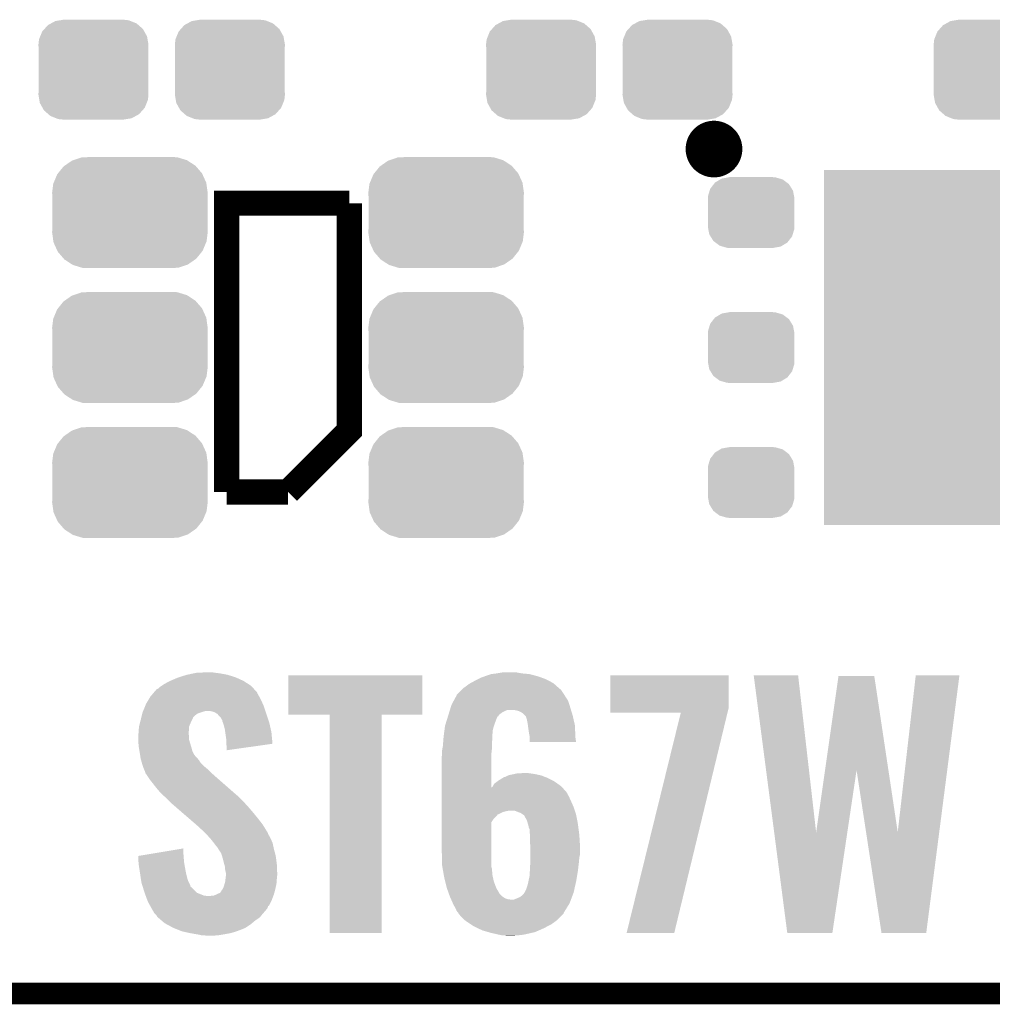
# Model space of a CAD drawing. Extents: x -0.05 to 0.95, y -0.15 to 1.37.
# Tile 2 of 28: x 0.2 to 0.47, y -0.15 to 0.12. Entities that reach past the tile are written whole.
import ezdxf

# ---------------------------------------------------------------- set-up
doc = ezdxf.new("R2010")
doc.units = 0
doc.layers.get('0').update_dxf_attribs({"linetype": 'CONTINUOUS'})
for name, color, linetype in [('ST67W_CLICK_V101_GKO', 5, 'CONTINUOUS'), ('ST67W_CLICK_V101_GTO', 14, 'CONTINUOUS'), ('ST67W_CLICK_V101_GTS', 12, 'CONTINUOUS')]:
    doc.layers.add(name, color=color, linetype=linetype)

# ---------------------------------------------------------------- blocks, each defined once
blk = doc.blocks.new('RECTANGLE_42')
blk.add_solid([(0.0315, 0.0492), (0.0315, -0.0492), (-0.0315, 0.0492), (-0.0315, -0.0492)])
blk = doc.blocks.new('CUSTOM_68')
for points in [[(-0.01809, 0.01298), (-0.01608, 0.01438), (0.01816, 0.01298), (0.01601, 0.01438)], [(-0.01608, 0.01438), (-0.01568, 0.01452), (0.01601, 0.01438), (0.0158, 0.01452)], [(-0.01568, 0.01452), (-0.01342, 0.01528), (0.0158, 0.01452), (0.01328, 0.01528)], [(-0.01342, 0.01528), (-0.01215, 0.01534), (0.01328, 0.01528), (0.0131, 0.01534)], [(-0.01215, 0.01534), (-0.0106, 0.0154), (0.0131, 0.01534), (0.0106, 0.0154)], [(-0.01994, 0.01085), (-0.01839, 0.01277), (0.01999, 0.01085), (0.01834, 0.01277)], [(-0.01839, 0.01277), (-0.01809, 0.01298), (0.01834, 0.01277), (0.01816, 0.01298)], [(-0.02124, 0.00798), (-0.02111, 0.00829), (0.0212, 0.00798), (0.02115, 0.00829)], [(-0.02111, 0.00829), (-0.02015, 0.01058), (0.02115, 0.00829), (0.02011, 0.01058)], [(-0.02015, 0.01058), (-0.01994, 0.01085), (0.02011, 0.01058), (0.01999, 0.01085)], [(-0.02155, 0.0055), (-0.02124, 0.00798), (0.02155, 0.0055), (0.0212, 0.00798)], [(-0.0215, 0.0045), (-0.02155, 0.0055), (0.0215, 0.0045), (0.02155, 0.0055)], [(-0.0215, -0.0045), (-0.0215, 0.0045), (0.0215, -0.0045), (0.0215, 0.0045)], [(-0.02155, -0.0055), (-0.0215, -0.0045), (0.02155, -0.0055), (0.0215, -0.0045)], [(-0.0212, -0.00798), (-0.02155, -0.0055), (0.02124, -0.00798), (0.02155, -0.0055)], [(-0.02115, -0.00829), (-0.0212, -0.00798), (0.02111, -0.00829), (0.02124, -0.00798)], [(-0.02011, -0.01058), (-0.02115, -0.00829), (0.02015, -0.01058), (0.02111, -0.00829)], [(-0.01999, -0.01085), (-0.02011, -0.01058), (0.01994, -0.01085), (0.02015, -0.01058)], [(-0.01834, -0.01277), (-0.01999, -0.01085), (0.01839, -0.01277), (0.01994, -0.01085)], [(-0.01816, -0.01298), (-0.01834, -0.01277), (0.01809, -0.01298), (0.01839, -0.01277)], [(-0.01601, -0.01438), (-0.01816, -0.01298), (0.01608, -0.01438), (0.01809, -0.01298)], [(-0.0158, -0.01452), (-0.01601, -0.01438), (0.01567, -0.01452), (0.01608, -0.01438)], [(-0.01328, -0.01528), (-0.0158, -0.01452), (0.01342, -0.01528), (0.01567, -0.01452)], [(-0.01311, -0.01534), (-0.01328, -0.01528), (0.01215, -0.01534), (0.01342, -0.01528)], [(-0.0106, -0.0154), (-0.01311, -0.01534), (0.0106, -0.0154), (0.01215, -0.01534)]]:
    blk.add_solid(points)
blk = doc.blocks.new('CUSTOM_69')
for points in [[(-0.01036, 0.00787), (-0.01003, 0.0083), (0.01047, 0.00787), (0.0099, 0.0083)], [(-0.01003, 0.0083), (-0.00858, 0.00917), (0.0099, 0.0083), (0.00874, 0.00917)], [(-0.00858, 0.00917), (-0.00818, 0.00942), (0.00874, 0.00917), (0.00789, 0.00942)], [(-0.00818, 0.00942), (-0.0062, 0.00977), (0.00789, 0.00942), (0.00666, 0.00977)], [(-0.0062, 0.00977), (-0.00605, 0.0098), (0.00666, 0.00977), (0.00605, 0.0098)], [(-0.00605, 0.0098), (-0.00605, 0.00985), (0.00605, 0.0098), (0.00605, 0.00985)], [(-0.01197, 0.00451), (-0.01152, 0.00603), (0.01189, 0.00451), (0.0116, 0.00603)], [(-0.01152, 0.00603), (-0.01135, 0.00659), (0.0116, 0.00603), (0.01126, 0.00659)], [(-0.01135, 0.00659), (-0.01036, 0.00787), (0.01126, 0.00659), (0.01047, 0.00787)], [(-0.012, 0.0039), (-0.01197, 0.00451), (0.012, 0.0039), (0.01189, 0.00451)], [(-0.01195, 0.00313), (-0.012, 0.0039), (0.01195, 0.00313), (0.012, 0.0039)], [(-0.01195, -0.00313), (-0.01195, 0.00313), (0.01195, -0.00313), (0.01195, 0.00313)], [(-0.012, -0.0039), (-0.01195, -0.00313), (0.012, -0.0039), (0.01195, -0.00313)], [(-0.01189, -0.00451), (-0.012, -0.0039), (0.01197, -0.00451), (0.012, -0.0039)], [(-0.0116, -0.00603), (-0.01189, -0.00451), (0.01152, -0.00603), (0.01197, -0.00451)], [(-0.01126, -0.00659), (-0.0116, -0.00603), (0.01135, -0.00659), (0.01152, -0.00603)], [(-0.01047, -0.00787), (-0.01126, -0.00659), (0.01036, -0.00787), (0.01135, -0.00659)], [(-0.0099, -0.0083), (-0.01047, -0.00787), (0.01003, -0.0083), (0.01036, -0.00787)], [(-0.00874, -0.00917), (-0.0099, -0.0083), (0.00858, -0.00917), (0.01003, -0.0083)], [(-0.00789, -0.00942), (-0.00874, -0.00917), (0.00818, -0.00942), (0.00858, -0.00917)], [(-0.00666, -0.00977), (-0.00789, -0.00942), (0.0062, -0.00977), (0.00818, -0.00942)], [(-0.00605, -0.0098), (-0.00666, -0.00977), (0.00605, -0.0098), (0.0062, -0.00977)], [(-0.00605, -0.00985), (-0.00605, -0.0098), (0.00605, -0.00985), (0.00605, -0.0098)]]:
    blk.add_solid(points)
blk = doc.blocks.new('CUSTOM_70')
for points in [[(-0.01057, 0.01347), (-0.0092, 0.01369), (0.01032, 0.01347), (0.00976, 0.01369)], [(-0.0092, 0.01369), (-0.00825, 0.01385), (0.00976, 0.01369), (0.00825, 0.01385)], [(-0.01419, 0.01059), (-0.01358, 0.01127), (0.01409, 0.01059), (0.01371, 0.01127)], [(-0.01358, 0.01127), (-0.01263, 0.01234), (0.01371, 0.01127), (0.01249, 0.01234)], [(-0.01263, 0.01234), (-0.01175, 0.01282), (0.01249, 0.01234), (0.01194, 0.01282)], [(-0.01175, 0.01282), (-0.01057, 0.01347), (0.01194, 0.01282), (0.01032, 0.01347)], [(-0.01525, 0.0069), (-0.01508, 0.00841), (0.01525, 0.0069), (0.01499, 0.00841)], [(-0.01508, 0.00841), (-0.01475, 0.00922), (0.01499, 0.00841), (0.01485, 0.00922)], [(-0.01475, 0.00922), (-0.01419, 0.01059), (0.01485, 0.00922), (0.01409, 0.01059)], [(-0.0152, 0.00607), (-0.01525, 0.0069), (0.0152, 0.00607), (0.01525, 0.0069)], [(-0.0152, -0.00607), (-0.0152, 0.00607), (0.0152, -0.00607), (0.0152, 0.00607)], [(-0.01525, -0.0069), (-0.0152, -0.00607), (0.01525, -0.0069), (0.0152, -0.00607)], [(-0.01499, -0.00841), (-0.01525, -0.0069), (0.01508, -0.00841), (0.01525, -0.0069)], [(-0.01485, -0.00922), (-0.01499, -0.00841), (0.01475, -0.00922), (0.01508, -0.00841)], [(-0.01409, -0.01059), (-0.01485, -0.00922), (0.01419, -0.01059), (0.01475, -0.00922)], [(-0.01371, -0.01127), (-0.01409, -0.01059), (0.01358, -0.01127), (0.01419, -0.01059)], [(-0.01249, -0.01234), (-0.01371, -0.01127), (0.01263, -0.01234), (0.01358, -0.01127)], [(-0.01194, -0.01282), (-0.01249, -0.01234), (0.01175, -0.01282), (0.01263, -0.01234)], [(-0.01032, -0.01347), (-0.01194, -0.01282), (0.01057, -0.01347), (0.01175, -0.01282)], [(-0.00976, -0.01369), (-0.01032, -0.01347), (0.0092, -0.01369), (0.01057, -0.01347)], [(-0.00825, -0.01385), (-0.00976, -0.01369), (0.00825, -0.01385), (0.0092, -0.01369)]]:
    blk.add_solid(points)

msp = doc.modelspace()

# ---------------------------------------------------------------- linework, layer by layer
at = {"layer": 'ST67W_CLICK_V101_GKO', "const_width": 0.006}
msp.add_lwpolyline([(-0.05, -0.15), (0.85, -0.15)], dxfattribs=at)
at = {"layer": 'ST67W_CLICK_V101_GTO', "const_width": 0.0079}
msp.add_lwpolyline([(0.3841, 0.084, 1), (0.3919, 0.084, 1)], format="xyb", close=True, dxfattribs=at)
at = {"layer": 'ST67W_CLICK_V101_GTO', "const_width": 0.007}
for points in [[(0.253, -0.011), (0.253, 0.069), (0.287, 0.069)], [(0.27, -0.011), (0.287, 0.006), (0.287, 0.069)], [(0.253, -0.011), (0.27, -0.011)]]:
    msp.add_lwpolyline(points, dxfattribs=at)
at = {"layer": 'ST67W_CLICK_V101_GTO'}
for points in [[(0.2373, -0.0634), (0.2394, -0.0625), (0.2577, -0.0634), (0.25572, -0.0625)], [(0.2394, -0.0625), (0.23971, -0.0624), (0.25572, -0.0625), (0.2555, -0.0624)], [(0.23971, -0.0624), (0.2419, -0.0617), (0.2555, -0.0624), (0.2533, -0.0617)], [(0.2419, -0.0617), (0.24383, -0.0613), (0.2533, -0.0617), (0.2512, -0.0613)], [(0.24383, -0.0613), (0.2448, -0.0611), (0.2512, -0.0613), (0.2496, -0.0611)], [(0.2448, -0.0611), (0.248, -0.061), (0.2496, -0.0611), (0.249, -0.061)], [(0.2701, -0.0727), (0.2701, -0.0618), (0.3072, -0.0727), (0.3072, -0.0618)], [(0.2701, -0.0618), (0.2701, -0.0618), (0.3072, -0.0618), (0.2701, -0.0618)], [(0.3226, -0.0629), (0.3234, -0.0625), (0.3414, -0.0629), (0.3403, -0.0625)], [(0.3234, -0.0625), (0.32452, -0.0621), (0.3403, -0.0625), (0.3392, -0.0621)], [(0.32452, -0.0621), (0.3248, -0.062), (0.3392, -0.0621), (0.33882, -0.062)], [(0.3248, -0.062), (0.3263, -0.0615), (0.33882, -0.062), (0.3369, -0.0615)], [(0.3263, -0.0615), (0.3278, -0.0613), (0.3369, -0.0615), (0.3348, -0.0613)], [(0.3278, -0.0613), (0.3296, -0.061), (0.3348, -0.0613), (0.3331, -0.061)], [(0.3593, -0.0707), (0.3593, -0.0618), (0.3921, -0.0707), (0.3921, -0.0618)], [(0.3593, -0.0618), (0.3593, -0.0618), (0.3921, -0.0618), (0.3593, -0.0618)], [(0.40468, -0.10539), (0.399, -0.0618), (0.4163, -0.10539), (0.4113, -0.0618)], [(0.399, -0.0618), (0.399, -0.0618), (0.4113, -0.0618), (0.399, -0.0618)], [(0.41877, -0.08811), (0.4225, -0.062), (0.43632, -0.08811), (0.4324, -0.062)], [(0.4225, -0.062), (0.4225, -0.062), (0.4324, -0.062), (0.4225, -0.062)], [(0.4389, -0.10529), (0.4439, -0.0618), (0.4504, -0.10529), (0.456, -0.0618)], [(0.4439, -0.0618), (0.4439, -0.0618), (0.456, -0.0618), (0.4439, -0.0618)], [(0.2339, -0.0656), (0.2346, -0.065), (0.26055, -0.0656), (0.25998, -0.065)], [(0.2346, -0.065), (0.23505, -0.0647), (0.25998, -0.065), (0.2597, -0.0647)], [(0.23505, -0.0647), (0.2358, -0.0642), (0.2597, -0.0647), (0.25893, -0.0642)], [(0.2358, -0.0642), (0.2373, -0.0634), (0.25893, -0.0642), (0.2577, -0.0634)], [(0.3184, -0.0656), (0.3187, -0.0653), (0.3453, -0.0656), (0.34496, -0.0653)], [(0.3187, -0.0653), (0.3202, -0.0642), (0.34496, -0.0653), (0.34372, -0.0642)], [(0.3202, -0.0642), (0.32056, -0.064), (0.34372, -0.0642), (0.3435, -0.064)], [(0.32056, -0.064), (0.3222, -0.0631), (0.3435, -0.064), (0.34178, -0.0631)], [(0.3222, -0.0631), (0.3226, -0.0629), (0.34178, -0.0631), (0.3414, -0.0629)], [(0.23124, -0.0688), (0.2319, -0.0677), (0.2626, -0.0688), (0.26201, -0.0677)], [(0.2319, -0.0677), (0.23207, -0.0675), (0.26201, -0.0677), (0.2619, -0.0675)], [(0.23207, -0.0675), (0.23267, -0.0668), (0.2619, -0.0675), (0.2615, -0.0668)], [(0.23267, -0.0668), (0.23292, -0.0665), (0.2615, -0.0668), (0.2614, -0.0665)], [(0.23292, -0.0665), (0.2336, -0.0657), (0.2614, -0.0665), (0.26064, -0.0657)], [(0.2336, -0.0657), (0.2339, -0.0656), (0.26064, -0.0657), (0.26055, -0.0656)], [(0.31589, -0.0689), (0.31665, -0.0675), (0.3476, -0.0689), (0.3467, -0.0675)], [(0.31665, -0.0675), (0.3167, -0.0674), (0.3467, -0.0675), (0.34664, -0.0674)], [(0.3167, -0.0672), (0.3169, -0.0671), (0.34651, -0.0672), (0.34645, -0.0671)], [(0.3167, -0.0674), (0.3167, -0.0672), (0.34664, -0.0674), (0.34651, -0.0672)], [(0.3169, -0.0671), (0.3176, -0.0664), (0.34645, -0.0671), (0.346, -0.0664)], [(0.3176, -0.0664), (0.3183, -0.0657), (0.346, -0.0664), (0.3455, -0.0657)], [(0.3183, -0.0657), (0.3184, -0.0656), (0.3455, -0.0657), (0.3453, -0.0656)], [(0.22987, -0.0717), (0.23041, -0.0704), (0.26373, -0.0717), (0.2633, -0.0704)], [(0.23041, -0.0704), (0.2307, -0.0697), (0.2633, -0.0704), (0.26299, -0.0697)], [(0.2307, -0.0697), (0.23124, -0.0688), (0.26299, -0.0697), (0.2626, -0.0688)], [(0.31487, -0.0714), (0.31505, -0.0708), (0.34838, -0.0714), (0.3482, -0.0708)], [(0.31505, -0.0708), (0.3153, -0.07), (0.3482, -0.0708), (0.34795, -0.07)], [(0.3153, -0.07), (0.31589, -0.0689), (0.34795, -0.07), (0.3476, -0.0689)], [(0.3593, -0.0722), (0.3593, -0.0707), (0.39174, -0.0722), (0.3921, -0.0707)], [(0.2292, -0.0742), (0.22934, -0.0736), (0.2434, -0.0742), (0.2437, -0.0736)], [(0.22934, -0.0736), (0.22937, -0.0735), (0.2437, -0.0736), (0.2437, -0.0735)], [(0.22937, -0.0735), (0.22951, -0.0729), (0.2437, -0.0735), (0.2443, -0.0729)], [(0.22951, -0.0729), (0.22963, -0.0724), (0.2443, -0.0729), (0.245, -0.0724)], [(0.22963, -0.0724), (0.2297, -0.0721), (0.245, -0.0724), (0.2459, -0.0721)], [(0.2297, -0.0721), (0.22983, -0.0718), (0.2459, -0.0721), (0.2468, -0.0718)], [(0.22983, -0.0718), (0.22987, -0.0717), (0.2468, -0.0718), (0.2473, -0.0717)], [(0.2489, -0.0718), (0.2478, -0.0717), (0.26377, -0.0718), (0.26373, -0.0717)], [(0.2497, -0.0721), (0.2489, -0.0718), (0.26387, -0.0721), (0.26377, -0.0718)], [(0.2504, -0.0725), (0.2497, -0.0721), (0.264, -0.0725), (0.26387, -0.0721)], [(0.2509, -0.0731), (0.2504, -0.0725), (0.2642, -0.0731), (0.264, -0.0725)], [(0.2514, -0.0736), (0.2509, -0.0731), (0.26437, -0.0736), (0.2642, -0.0731)], [(0.2516, -0.074), (0.2514, -0.0736), (0.2645, -0.074), (0.26437, -0.0736)], [(0.2815, -0.1332), (0.2815, -0.0727), (0.2959, -0.1332), (0.2959, -0.0727)], [(0.2815, -0.0727), (0.2815, -0.0727), (0.2959, -0.0727), (0.3072, -0.0727)], [(0.31397, -0.0743), (0.31428, -0.0733), (0.3276, -0.0743), (0.328, -0.0733)], [(0.31428, -0.0733), (0.31434, -0.0731), (0.328, -0.0733), (0.3283, -0.0731)], [(0.31434, -0.0731), (0.31443, -0.0728), (0.3283, -0.0731), (0.3284, -0.0728)], [(0.31443, -0.0728), (0.31468, -0.072), (0.3284, -0.0728), (0.3295, -0.072)], [(0.31468, -0.072), (0.31483, -0.0715), (0.3295, -0.072), (0.3306, -0.0715)], [(0.31483, -0.0715), (0.31487, -0.0714), (0.3306, -0.0715), (0.3314, -0.0714)], [(0.333, -0.0715), (0.3319, -0.0714), (0.34841, -0.0715), (0.34838, -0.0714)], [(0.3338, -0.0717), (0.333, -0.0715), (0.34847, -0.0717), (0.34841, -0.0715)], [(0.3345, -0.072), (0.3338, -0.0717), (0.34857, -0.072), (0.34847, -0.0717)], [(0.3351, -0.0724), (0.3345, -0.072), (0.34869, -0.0724), (0.34857, -0.072)], [(0.3358, -0.0731), (0.3351, -0.0724), (0.3489, -0.0731), (0.34869, -0.0724)], [(0.3359, -0.0732), (0.3358, -0.0731), (0.34892, -0.0732), (0.3489, -0.0731)], [(0.3359, -0.0733), (0.3359, -0.0732), (0.34894, -0.0733), (0.34892, -0.0732)], [(0.3362, -0.0742), (0.3359, -0.0733), (0.34914, -0.0742), (0.34894, -0.0733)], [(0.3638, -0.1332), (0.3788, -0.0722), (0.377, -0.1332), (0.39174, -0.0722)], [(0.22861, -0.0776), (0.2287, -0.0761), (0.2425, -0.0776), (0.24259, -0.0761)], [(0.2287, -0.0761), (0.22873, -0.076), (0.24259, -0.0761), (0.2426, -0.076)], [(0.22873, -0.076), (0.22909, -0.0746), (0.2426, -0.076), (0.2432, -0.0746)], [(0.22909, -0.0746), (0.2292, -0.0742), (0.2432, -0.0746), (0.2434, -0.0742)], [(0.2518, -0.0743), (0.2516, -0.074), (0.2646, -0.0743), (0.2645, -0.074)], [(0.2518, -0.0745), (0.2518, -0.0743), (0.26467, -0.0745), (0.2646, -0.0743)], [(0.25195, -0.0749), (0.2518, -0.0745), (0.2648, -0.0749), (0.26467, -0.0745)], [(0.2522, -0.0756), (0.25195, -0.0749), (0.26496, -0.0756), (0.2648, -0.0749)], [(0.2525, -0.0768), (0.2522, -0.0756), (0.26522, -0.0768), (0.26496, -0.0756)], [(0.31333, -0.0771), (0.31347, -0.076), (0.3267, -0.0771), (0.327, -0.076)], [(0.31347, -0.076), (0.3135, -0.0758), (0.327, -0.076), (0.32707, -0.0758)], [(0.3135, -0.0758), (0.31372, -0.0751), (0.32707, -0.0758), (0.3273, -0.0751)], [(0.31372, -0.0751), (0.31397, -0.0743), (0.3273, -0.0751), (0.3276, -0.0743)], [(0.3364, -0.0753), (0.3362, -0.0742), (0.34939, -0.0753), (0.34914, -0.0742)], [(0.33647, -0.0758), (0.3364, -0.0753), (0.3495, -0.0758), (0.34939, -0.0753)], [(0.3367, -0.0775), (0.33647, -0.0758), (0.34955, -0.0775), (0.3495, -0.0758)], [(0.2285, -0.0783), (0.22852, -0.0782), (0.24251, -0.0783), (0.2425, -0.0782)], [(0.2285, -0.0789), (0.2285, -0.0783), (0.2426, -0.0789), (0.24251, -0.0783)], [(0.2285, -0.0792), (0.2285, -0.0789), (0.2426, -0.0792), (0.2426, -0.0789)], [(0.22852, -0.0782), (0.2286, -0.0778), (0.2425, -0.0782), (0.2425, -0.0778)], [(0.2286, -0.0778), (0.22861, -0.0776), (0.2425, -0.0778), (0.2425, -0.0776)], [(0.25261, -0.0776), (0.2525, -0.0768), (0.2654, -0.0776), (0.26522, -0.0768)], [(0.2529, -0.0796), (0.25261, -0.0776), (0.26559, -0.0796), (0.2654, -0.0776)], [(0.31306, -0.0793), (0.3131, -0.0788), (0.3266, -0.0793), (0.3266, -0.0788)], [(0.3131, -0.0788), (0.31317, -0.0783), (0.3266, -0.0788), (0.3266, -0.0783)], [(0.31317, -0.0783), (0.31326, -0.0776), (0.3266, -0.0783), (0.3267, -0.0776)], [(0.31326, -0.0776), (0.31333, -0.0771), (0.3267, -0.0776), (0.3267, -0.0771)], [(0.3369, -0.0786), (0.3367, -0.0775), (0.34959, -0.0786), (0.34955, -0.0775)], [(0.3369, -0.079), (0.3369, -0.0786), (0.3496, -0.079), (0.34959, -0.0786)], [(0.3369, -0.0803), (0.3369, -0.079), (0.3498, -0.0803), (0.3496, -0.079)], [(0.22852, -0.0797), (0.2285, -0.0792), (0.2426, -0.0797), (0.2426, -0.0792)], [(0.2286, -0.0813), (0.22852, -0.0797), (0.24308, -0.0813), (0.2426, -0.0797)], [(0.22866, -0.0817), (0.2286, -0.0813), (0.2432, -0.0817), (0.24308, -0.0813)], [(0.22884, -0.0828), (0.22866, -0.0817), (0.2435, -0.0828), (0.2432, -0.0817)], [(0.2529, -0.0807), (0.2529, -0.0796), (0.26569, -0.0807), (0.26559, -0.0796)], [(0.25291, -0.0808), (0.2529, -0.0807), (0.2657, -0.0808), (0.26569, -0.0807)], [(0.253, -0.0817), (0.25291, -0.0808), (0.25935, -0.0817), (0.2657, -0.0808)], [(0.253, -0.0826), (0.253, -0.0817), (0.253, -0.0826), (0.25935, -0.0817)], [(0.31277, -0.0821), (0.3129, -0.0814), (0.3265, -0.0821), (0.3265, -0.0814)], [(0.3129, -0.0814), (0.31296, -0.0806), (0.3265, -0.0814), (0.3265, -0.0806)], [(0.31296, -0.0806), (0.31306, -0.0793), (0.3265, -0.0806), (0.3266, -0.0793)], [(0.2289, -0.0832), (0.22884, -0.0828), (0.2437, -0.0832), (0.2435, -0.0828)], [(0.229, -0.0838), (0.2289, -0.0832), (0.244, -0.0838), (0.2437, -0.0832)], [(0.22902, -0.0839), (0.229, -0.0838), (0.2441, -0.0839), (0.244, -0.0838)], [(0.22907, -0.0842), (0.22902, -0.0839), (0.2443, -0.0842), (0.2441, -0.0839)], [(0.22913, -0.0846), (0.22907, -0.0842), (0.2447, -0.0846), (0.2443, -0.0842)], [(0.3126, -0.0843), (0.31266, -0.0838), (0.3263, -0.0843), (0.3263, -0.0838)], [(0.3126, -0.0929), (0.3126, -0.0843), (0.3263, -0.0929), (0.3263, -0.0843)], [(0.31266, -0.0838), (0.3127, -0.0835), (0.3263, -0.0838), (0.32634, -0.0835)], [(0.3127, -0.0825), (0.31277, -0.0821), (0.32645, -0.0825), (0.3265, -0.0821)], [(0.3127, -0.0835), (0.3127, -0.0825), (0.32634, -0.0835), (0.32645, -0.0825)], [(0.2292, -0.085), (0.22913, -0.0846), (0.24504, -0.085), (0.2447, -0.0846)], [(0.22929, -0.0853), (0.2292, -0.085), (0.2453, -0.0853), (0.24504, -0.085)], [(0.22951, -0.0861), (0.22929, -0.0853), (0.2458, -0.0861), (0.2453, -0.0853)], [(0.2296, -0.0864), (0.22951, -0.0861), (0.2461, -0.0864), (0.2458, -0.0861)], [(0.22977, -0.0869), (0.2296, -0.0864), (0.2466, -0.0869), (0.2461, -0.0864)], [(0.23, -0.0876), (0.22977, -0.0869), (0.24744, -0.0876), (0.2466, -0.0869)], [(0.23013, -0.0879), (0.23, -0.0876), (0.2478, -0.0879), (0.24744, -0.0876)], [(0.2304, -0.0885), (0.23013, -0.0879), (0.2484, -0.0885), (0.2478, -0.0879)], [(0.2305, -0.089), (0.2304, -0.0885), (0.2489, -0.089), (0.2484, -0.0885)], [(0.2307, -0.0892), (0.2305, -0.089), (0.24913, -0.0892), (0.2489, -0.089)], [(0.2317, -0.0907), (0.2307, -0.0892), (0.25084, -0.0907), (0.24913, -0.0892)], [(0.32942, -0.0903), (0.3299, -0.09), (0.342, -0.0903), (0.34123, -0.09)], [(0.3301, -0.09), (0.3309, -0.0896), (0.34123, -0.09), (0.3402, -0.0896)], [(0.3309, -0.0896), (0.3316, -0.0894), (0.3402, -0.0896), (0.3393, -0.0894)], [(0.3316, -0.0894), (0.3326, -0.0892), (0.3393, -0.0894), (0.3384, -0.0892)], [(0.3326, -0.0892), (0.3335, -0.089), (0.3384, -0.0892), (0.337, -0.089)], [(0.3335, -0.089), (0.3358, -0.0889), (0.337, -0.089), (0.3364, -0.0889)], [(0.4163, -0.10539), (0.41877, -0.08811), (0.42493, -0.10539), (0.4275, -0.08811)], [(0.43013, -0.10529), (0.4275, -0.08811), (0.4389, -0.10529), (0.43632, -0.08811)], [(0.2339, -0.0935), (0.2317, -0.0907), (0.25404, -0.0935), (0.25084, -0.0907)], [(0.3266, -0.0928), (0.32671, -0.0926), (0.34588, -0.0928), (0.3457, -0.0926)], [(0.32671, -0.0926), (0.3271, -0.0919), (0.3457, -0.0926), (0.34473, -0.0919)], [(0.3271, -0.0919), (0.3279, -0.0913), (0.34473, -0.0919), (0.3439, -0.0913)], [(0.3279, -0.0913), (0.3283, -0.091), (0.3439, -0.0913), (0.34333, -0.091)], [(0.3283, -0.091), (0.32942, -0.0903), (0.34333, -0.091), (0.342, -0.0903)], [(0.235, -0.0947), (0.2339, -0.0935), (0.25541, -0.0947), (0.25404, -0.0935)], [(0.23566, -0.0953), (0.235, -0.0947), (0.2561, -0.0953), (0.25541, -0.0947)], [(0.2361, -0.0957), (0.23566, -0.0953), (0.2565, -0.0957), (0.2561, -0.0953)], [(0.3126, -0.0944), (0.3126, -0.0929), (0.3473, -0.0944), (0.34597, -0.0929)], [(0.3126, -0.0947), (0.3126, -0.0944), (0.3474, -0.0947), (0.3473, -0.0944)], [(0.3126, -0.0954), (0.3126, -0.0947), (0.3478, -0.0954), (0.3474, -0.0947)], [(0.3126, -0.0967), (0.3126, -0.0954), (0.3484, -0.0967), (0.3478, -0.0954)], [(0.3263, -0.0929), (0.3266, -0.0928), (0.34597, -0.0929), (0.34588, -0.0928)], [(0.2375, -0.0971), (0.2361, -0.0957), (0.2579, -0.0971), (0.2565, -0.0957)], [(0.2376, -0.0972), (0.2375, -0.0971), (0.25799, -0.0972), (0.2579, -0.0971)], [(0.23887, -0.0983), (0.2376, -0.0972), (0.259, -0.0983), (0.25799, -0.0972)], [(0.3126, -0.0983), (0.3126, -0.0967), (0.3491, -0.0983), (0.3484, -0.0967)], [(0.24049, -0.0997), (0.23887, -0.0983), (0.2602, -0.0997), (0.259, -0.0983)], [(0.24246, -0.1014), (0.24049, -0.0997), (0.2616, -0.1014), (0.2602, -0.0997)], [(0.3126, -0.0993), (0.3126, -0.0983), (0.34943, -0.0993), (0.3491, -0.0983)], [(0.3126, -0.0994), (0.3126, -0.0993), (0.3308, -0.0994), (0.3316, -0.0993)], [(0.3126, -0.0997), (0.3126, -0.0994), (0.3296, -0.0997), (0.3308, -0.0994)], [(0.3126, -0.1003), (0.3126, -0.0997), (0.3284, -0.1003), (0.3296, -0.0997)], [(0.3126, -0.1004), (0.3126, -0.1003), (0.3281, -0.1004), (0.3284, -0.1003)], [(0.3126, -0.101), (0.3126, -0.1004), (0.3276, -0.101), (0.3281, -0.1004)], [(0.3334, -0.0996), (0.3327, -0.0993), (0.34953, -0.0996), (0.34943, -0.0993)], [(0.3345, -0.1), (0.3334, -0.0996), (0.34967, -0.1), (0.34953, -0.0996)], [(0.33506, -0.1004), (0.3345, -0.1), (0.3498, -0.1004), (0.34967, -0.1)], [(0.3352, -0.1005), (0.33506, -0.1004), (0.34982, -0.1005), (0.3498, -0.1004)], [(0.3355, -0.1007), (0.3352, -0.1005), (0.34986, -0.1007), (0.34982, -0.1005)], [(0.3355, -0.1008), (0.3355, -0.1007), (0.34988, -0.1008), (0.34986, -0.1007)], [(0.3362, -0.1021), (0.3355, -0.1008), (0.35013, -0.1021), (0.34988, -0.1008)], [(0.24454, -0.1032), (0.24246, -0.1014), (0.263, -0.1032), (0.2616, -0.1014)], [(0.245, -0.1036), (0.24454, -0.1032), (0.26324, -0.1036), (0.263, -0.1032)], [(0.2464, -0.1049), (0.245, -0.1036), (0.26404, -0.1049), (0.26324, -0.1036)], [(0.3126, -0.1017), (0.3126, -0.101), (0.3269, -0.1017), (0.3276, -0.101)], [(0.3126, -0.1026), (0.3126, -0.1017), (0.3263, -0.1026), (0.3269, -0.1017)], [(0.3126, -0.1108), (0.3126, -0.1026), (0.3263, -0.1108), (0.3263, -0.1026)], [(0.33646, -0.103), (0.3362, -0.1021), (0.3503, -0.103), (0.35013, -0.1021)], [(0.3366, -0.1035), (0.33646, -0.103), (0.35036, -0.1035), (0.3503, -0.103)], [(0.3367, -0.104), (0.3366, -0.1035), (0.35043, -0.104), (0.35036, -0.1035)], [(0.2465, -0.105), (0.2464, -0.1049), (0.2641, -0.105), (0.26404, -0.1049)], [(0.2468, -0.1053), (0.2465, -0.105), (0.2643, -0.1053), (0.2641, -0.105)], [(0.2473, -0.1058), (0.2468, -0.1053), (0.2645, -0.1058), (0.2643, -0.1053)], [(0.2476, -0.1061), (0.2473, -0.1058), (0.26466, -0.1061), (0.2645, -0.1058)], [(0.24833, -0.1069), (0.2476, -0.1061), (0.2651, -0.1069), (0.26466, -0.1061)], [(0.3369, -0.1044), (0.3367, -0.104), (0.35048, -0.1044), (0.35043, -0.104)], [(0.3369, -0.1049), (0.3369, -0.1044), (0.35055, -0.1049), (0.35048, -0.1044)], [(0.337, -0.1058), (0.3369, -0.1049), (0.35066, -0.1058), (0.35055, -0.1049)], [(0.337, -0.1061), (0.337, -0.1058), (0.3507, -0.1061), (0.35066, -0.1058)], [(0.337, -0.1069), (0.337, -0.1061), (0.35075, -0.1069), (0.3507, -0.1061)], [(0.4083, -0.1332), (0.40468, -0.10539), (0.4208, -0.1332), (0.42493, -0.10539)], [(0.4344, -0.1332), (0.43013, -0.10529), (0.4468, -0.1332), (0.4504, -0.10529)], [(0.2486, -0.1072), (0.24833, -0.1069), (0.26524, -0.1072), (0.2651, -0.1069)], [(0.2494, -0.1082), (0.2486, -0.1072), (0.2657, -0.1082), (0.26524, -0.1072)], [(0.25, -0.109), (0.2494, -0.1082), (0.26588, -0.109), (0.2657, -0.1082)], [(0.2505, -0.1096), (0.25, -0.109), (0.26601, -0.1096), (0.26588, -0.109)], [(0.3371, -0.1092), (0.337, -0.1069), (0.35089, -0.1092), (0.35075, -0.1069)], [(0.2285, -0.1119), (0.23386, -0.111), (0.24108, -0.1119), (0.241, -0.111)], [(0.23386, -0.111), (0.241, -0.1098), (0.241, -0.111), (0.241, -0.1098)], [(0.2507, -0.11), (0.2505, -0.1096), (0.2661, -0.11), (0.26601, -0.1096)], [(0.2508, -0.1101), (0.2507, -0.11), (0.26613, -0.1101), (0.2661, -0.11)], [(0.2515, -0.1112), (0.2508, -0.1101), (0.26642, -0.1112), (0.26613, -0.1101)], [(0.25172, -0.1119), (0.2515, -0.1112), (0.2666, -0.1119), (0.26642, -0.1112)], [(0.3127, -0.1146), (0.3126, -0.1108), (0.3263, -0.1146), (0.3263, -0.1108)], [(0.3371, -0.1094), (0.3371, -0.1092), (0.3509, -0.1094), (0.35089, -0.1092)], [(0.3371, -0.1114), (0.3371, -0.1094), (0.3509, -0.1114), (0.3509, -0.1094)], [(0.3371, -0.1123), (0.3371, -0.1114), (0.3507, -0.1123), (0.3509, -0.1114)], [(0.22851, -0.1122), (0.2285, -0.1119), (0.2411, -0.1122), (0.24108, -0.1119)], [(0.22858, -0.1136), (0.22851, -0.1122), (0.2412, -0.1136), (0.2411, -0.1122)], [(0.2286, -0.114), (0.22858, -0.1136), (0.24127, -0.114), (0.2412, -0.1136)], [(0.22879, -0.1153), (0.2286, -0.114), (0.2415, -0.1153), (0.24127, -0.114)], [(0.2519, -0.1125), (0.25172, -0.1119), (0.26668, -0.1125), (0.2666, -0.1119)], [(0.25234, -0.1142), (0.2519, -0.1125), (0.2669, -0.1142), (0.26668, -0.1125)], [(0.2525, -0.1148), (0.25234, -0.1142), (0.26693, -0.1148), (0.2669, -0.1142)], [(0.337, -0.116), (0.3371, -0.114), (0.35031, -0.116), (0.35054, -0.114)], [(0.3371, -0.1135), (0.3371, -0.1123), (0.3506, -0.1135), (0.3507, -0.1123)], [(0.3371, -0.114), (0.3371, -0.1135), (0.35054, -0.114), (0.3506, -0.1135)], [(0.2289, -0.116), (0.22879, -0.1153), (0.24163, -0.116), (0.2415, -0.1153)], [(0.22904, -0.1169), (0.2289, -0.116), (0.2418, -0.1169), (0.24163, -0.116)], [(0.22928, -0.1185), (0.22904, -0.1169), (0.2422, -0.1185), (0.2418, -0.1169)], [(0.2526, -0.1158), (0.2525, -0.1148), (0.26697, -0.1158), (0.26693, -0.1148)], [(0.25276, -0.1165), (0.2526, -0.1158), (0.267, -0.1165), (0.26697, -0.1158)], [(0.25268, -0.1183), (0.2528, -0.1173), (0.2669, -0.1183), (0.267, -0.1173)], [(0.2528, -0.1167), (0.25276, -0.1165), (0.267, -0.1167), (0.267, -0.1165)], [(0.2528, -0.1173), (0.2528, -0.1167), (0.267, -0.1173), (0.267, -0.1167)], [(0.31274, -0.1148), (0.3127, -0.1146), (0.3263, -0.1148), (0.3263, -0.1146)], [(0.31284, -0.1154), (0.31274, -0.1148), (0.3265, -0.1154), (0.3263, -0.1148)], [(0.31314, -0.1171), (0.31284, -0.1154), (0.3266, -0.1171), (0.3265, -0.1154)], [(0.3133, -0.118), (0.31314, -0.1171), (0.3268, -0.118), (0.3266, -0.1171)], [(0.3369, -0.1175), (0.33699, -0.1161), (0.35006, -0.1175), (0.3503, -0.1161)], [(0.33699, -0.1161), (0.337, -0.116), (0.3503, -0.1161), (0.35031, -0.116)], [(0.2294, -0.1193), (0.22928, -0.1185), (0.24257, -0.1193), (0.2422, -0.1185)], [(0.22956, -0.1198), (0.2294, -0.1193), (0.2428, -0.1198), (0.24257, -0.1193)], [(0.22962, -0.12), (0.22956, -0.1198), (0.2429, -0.12), (0.2428, -0.1198)], [(0.22974, -0.1204), (0.22962, -0.12), (0.243, -0.1204), (0.2429, -0.12)], [(0.2522, -0.1204), (0.25243, -0.1196), (0.26663, -0.1204), (0.2668, -0.1196)], [(0.25243, -0.1196), (0.2526, -0.119), (0.2668, -0.1196), (0.26685, -0.119)], [(0.2526, -0.119), (0.25268, -0.1183), (0.26685, -0.119), (0.2669, -0.1183)], [(0.31352, -0.1189), (0.3133, -0.118), (0.327, -0.1189), (0.3268, -0.118)], [(0.314, -0.1208), (0.31352, -0.1189), (0.3277, -0.1208), (0.327, -0.1189)], [(0.3362, -0.1205), (0.3364, -0.1198), (0.34946, -0.1205), (0.34962, -0.1198)], [(0.3364, -0.1198), (0.33658, -0.119), (0.34962, -0.1198), (0.3498, -0.119)], [(0.33658, -0.119), (0.3366, -0.1189), (0.3498, -0.119), (0.34982, -0.1189)], [(0.3366, -0.1189), (0.3369, -0.1175), (0.34982, -0.1189), (0.35006, -0.1175)], [(0.22987, -0.1208), (0.22974, -0.1204), (0.2435, -0.1208), (0.243, -0.1204)], [(0.23027, -0.1221), (0.22987, -0.1208), (0.2448, -0.1221), (0.2435, -0.1208)], [(0.2303, -0.1222), (0.23027, -0.1221), (0.24505, -0.1222), (0.2448, -0.1221)], [(0.23056, -0.1229), (0.2303, -0.1222), (0.2468, -0.1229), (0.24505, -0.1222)], [(0.2494, -0.1229), (0.25027, -0.1225), (0.26595, -0.1229), (0.2661, -0.1225)], [(0.25027, -0.1225), (0.2507, -0.1223), (0.2661, -0.1225), (0.26615, -0.1223)], [(0.2507, -0.1223), (0.2512, -0.1221), (0.26615, -0.1223), (0.26621, -0.1221)], [(0.2512, -0.1221), (0.2516, -0.1215), (0.26621, -0.1221), (0.26637, -0.1215)], [(0.2516, -0.1214), (0.2518, -0.1212), (0.26639, -0.1214), (0.26645, -0.1212)], [(0.2516, -0.1215), (0.2516, -0.1214), (0.26637, -0.1215), (0.26639, -0.1214)], [(0.2518, -0.1212), (0.2519, -0.121), (0.26645, -0.1212), (0.2665, -0.121)], [(0.2519, -0.121), (0.2522, -0.1204), (0.2665, -0.121), (0.26663, -0.1204)], [(0.31461, -0.1225), (0.314, -0.1208), (0.3287, -0.1225), (0.3277, -0.1208)], [(0.31479, -0.123), (0.31461, -0.1225), (0.3292, -0.123), (0.3287, -0.1225)], [(0.3349, -0.1228), (0.3355, -0.1221), (0.34883, -0.1228), (0.3491, -0.1221)], [(0.3355, -0.1221), (0.336, -0.1211), (0.3491, -0.1221), (0.34933, -0.1211)], [(0.336, -0.121), (0.3362, -0.1205), (0.34935, -0.121), (0.34946, -0.1205)], [(0.336, -0.1211), (0.336, -0.121), (0.34933, -0.1211), (0.34935, -0.121)], [(0.2306, -0.123), (0.23056, -0.1229), (0.248, -0.123), (0.2468, -0.1229)], [(0.23101, -0.1241), (0.2306, -0.123), (0.2655, -0.1241), (0.26591, -0.123)], [(0.2312, -0.1246), (0.23101, -0.1241), (0.26525, -0.1246), (0.2655, -0.1241)], [(0.23181, -0.1257), (0.2312, -0.1246), (0.2647, -0.1257), (0.26525, -0.1246)], [(0.2484, -0.123), (0.2489, -0.1229), (0.26591, -0.123), (0.26595, -0.1229)], [(0.3149, -0.1233), (0.31479, -0.123), (0.32965, -0.1233), (0.3292, -0.123)], [(0.31504, -0.1236), (0.3149, -0.1233), (0.3301, -0.1236), (0.32965, -0.1233)], [(0.31517, -0.1239), (0.31504, -0.1236), (0.3309, -0.1239), (0.3301, -0.1236)], [(0.31522, -0.124), (0.31517, -0.1239), (0.3319, -0.124), (0.3309, -0.1239)], [(0.31566, -0.125), (0.31522, -0.124), (0.348, -0.125), (0.34838, -0.124)], [(0.3158, -0.1253), (0.31566, -0.125), (0.34782, -0.1253), (0.348, -0.125)], [(0.3165, -0.1266), (0.3158, -0.1253), (0.34702, -0.1266), (0.34782, -0.1253)], [(0.3324, -0.124), (0.3328, -0.1239), (0.34838, -0.124), (0.34842, -0.1239)], [(0.3328, -0.1239), (0.3342, -0.1233), (0.34842, -0.1239), (0.34864, -0.1233)], [(0.3342, -0.1233), (0.3349, -0.1228), (0.34864, -0.1233), (0.34883, -0.1228)], [(0.23187, -0.1258), (0.23181, -0.1257), (0.2645, -0.1258), (0.2647, -0.1257)], [(0.2322, -0.1264), (0.23187, -0.1258), (0.2643, -0.1264), (0.2645, -0.1258)], [(0.2326, -0.1271), (0.2322, -0.1264), (0.2637, -0.1271), (0.2643, -0.1264)], [(0.233, -0.1278), (0.2326, -0.1271), (0.26309, -0.1278), (0.2637, -0.1271)], [(0.2331, -0.1279), (0.233, -0.1278), (0.263, -0.1279), (0.26309, -0.1278)], [(0.2336, -0.1284), (0.2331, -0.1279), (0.2626, -0.1284), (0.263, -0.1279)], [(0.3167, -0.1271), (0.3165, -0.1266), (0.34671, -0.1271), (0.34702, -0.1266)], [(0.317, -0.1275), (0.3167, -0.1271), (0.34646, -0.1275), (0.34671, -0.1271)], [(0.3172, -0.1276), (0.317, -0.1275), (0.3464, -0.1276), (0.34646, -0.1275)], [(0.3172, -0.1278), (0.3172, -0.1276), (0.34633, -0.1278), (0.3464, -0.1276)], [(0.31728, -0.1279), (0.3172, -0.1278), (0.3463, -0.1279), (0.34633, -0.1278)], [(0.3181, -0.1289), (0.31728, -0.1279), (0.3453, -0.1289), (0.3463, -0.1279)], [(0.2337, -0.1287), (0.2336, -0.1284), (0.26236, -0.1287), (0.2626, -0.1284)], [(0.23393, -0.1289), (0.2337, -0.1287), (0.2622, -0.1289), (0.26236, -0.1287)], [(0.23498, -0.1298), (0.23393, -0.1289), (0.2609, -0.1298), (0.2622, -0.1289)], [(0.2358, -0.1305), (0.23498, -0.1298), (0.26006, -0.1305), (0.2609, -0.1298)], [(0.23635, -0.1308), (0.2358, -0.1305), (0.2597, -0.1308), (0.26006, -0.1305)], [(0.2382, -0.1318), (0.23635, -0.1308), (0.2582, -0.1318), (0.2597, -0.1308)], [(0.31899, -0.1297), (0.3181, -0.1289), (0.3445, -0.1297), (0.3453, -0.1289)], [(0.3191, -0.1298), (0.31899, -0.1297), (0.34436, -0.1298), (0.3445, -0.1297)], [(0.3206, -0.1308), (0.3191, -0.1298), (0.343, -0.1308), (0.34436, -0.1298)], [(0.3215, -0.1314), (0.3206, -0.1308), (0.34185, -0.1314), (0.343, -0.1308)], [(0.23845, -0.1319), (0.2382, -0.1318), (0.258, -0.1319), (0.2582, -0.1318)], [(0.23995, -0.1325), (0.23845, -0.1319), (0.2565, -0.1325), (0.258, -0.1319)], [(0.2407, -0.1328), (0.23995, -0.1325), (0.25567, -0.1328), (0.2565, -0.1325)], [(0.24116, -0.1329), (0.2407, -0.1328), (0.2554, -0.1329), (0.25567, -0.1328)], [(0.243, -0.1333), (0.24116, -0.1329), (0.254, -0.1333), (0.2554, -0.1329)], [(0.24472, -0.1336), (0.243, -0.1333), (0.2523, -0.1336), (0.254, -0.1333)], [(0.2453, -0.1337), (0.24472, -0.1336), (0.2517, -0.1337), (0.2523, -0.1336)], [(0.32255, -0.1319), (0.3215, -0.1314), (0.3409, -0.1319), (0.34185, -0.1314)], [(0.3238, -0.1325), (0.32255, -0.1319), (0.33954, -0.1325), (0.3409, -0.1319)], [(0.32551, -0.133), (0.3238, -0.1325), (0.3384, -0.133), (0.33954, -0.1325)], [(0.3262, -0.1332), (0.32551, -0.133), (0.33751, -0.1332), (0.3384, -0.133)], [(0.3284, -0.1337), (0.3262, -0.1332), (0.3353, -0.1337), (0.33751, -0.1332)], [(0.2461, -0.1339), (0.2453, -0.1337), (0.2505, -0.1339), (0.2517, -0.1337)], [(0.2476, -0.134), (0.2469, -0.1339), (0.2486, -0.134), (0.2505, -0.1339)], [(0.3294, -0.1339), (0.3284, -0.1337), (0.3335, -0.1339), (0.3353, -0.1337)], [(0.3308, -0.134), (0.3301, -0.1339), (0.3317, -0.134), (0.3335, -0.1339)]]:
    msp.add_solid(points, dxfattribs=at)

# ---------------------------------------------------------------- block references
at = {"layer": 'ST67W_CLICK_V101_GTS'}
for name, p in [('CUSTOM_70', (0.2161, 0.106)), ('CUSTOM_70', (0.2539, 0.106)), ('CUSTOM_70', (0.3401, 0.106)), ('CUSTOM_70', (0.3779, 0.106)), ('CUSTOM_70', (0.4641, 0.106)), ('CUSTOM_68', (0.2262, 0.0664)), ('CUSTOM_68', (0.3138, 0.0664)), ('RECTANGLE_42', (0.45, 0.029)), ('CUSTOM_69', (0.3983, 0.0664)), ('CUSTOM_68', (0.2262, 0.029)), ('CUSTOM_68', (0.3138, 0.029)), ('CUSTOM_69', (0.3983, 0.029)), ('CUSTOM_68', (0.2262, -0.0084)), ('CUSTOM_68', (0.3138, -0.0084)), ('CUSTOM_69', (0.3983, -0.0084))]:
    msp.add_blockref(name, p, dxfattribs=at)

doc.saveas('drawing.dxf')
